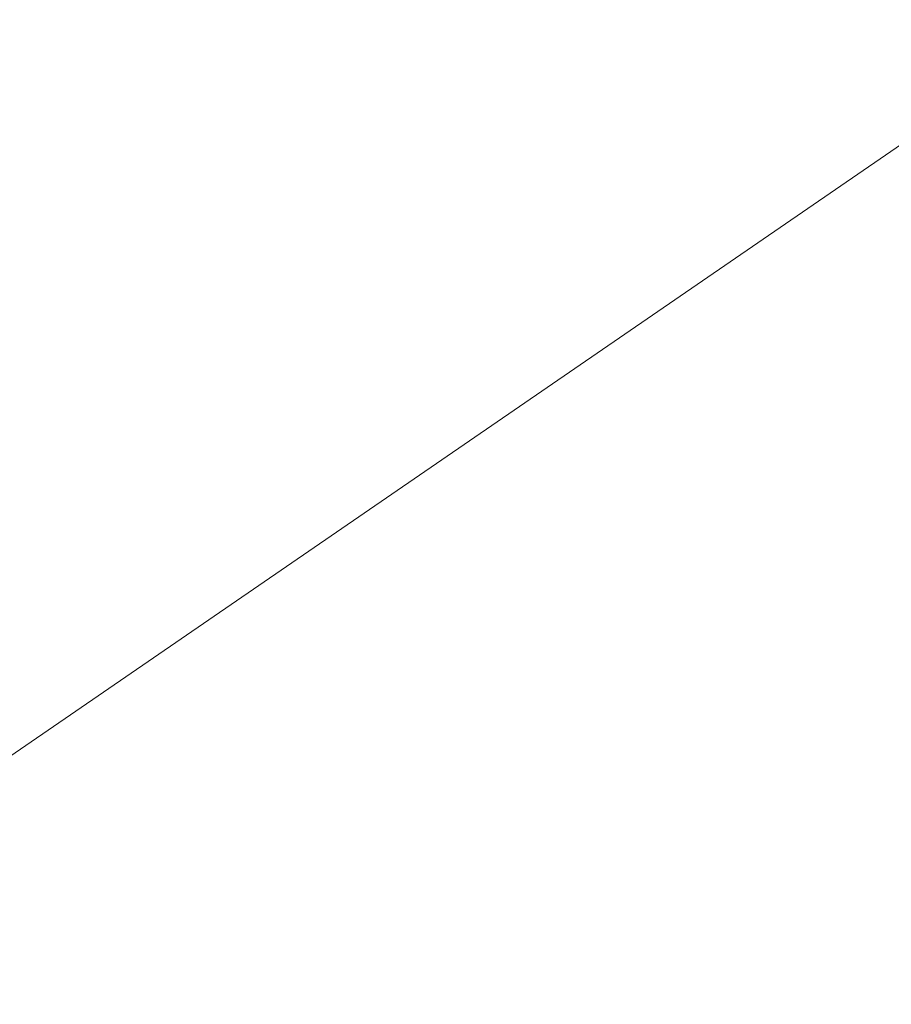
# Model space of a CAD drawing. Extents: x 140829 to 145054, y 448512 to 451778.
# Tile 35 of 152: x 141709 to 141901, y 449973 to 450190. Entities that reach past the tile are written whole.
import ezdxf
from ezdxf import colors
from ezdxf.entities.mleader import LeaderData, LeaderLine
from ezdxf.math import Vec2, Vec3

# ---------------------------------------------------------------- set-up
doc = ezdxf.new("R2010")
doc.units = 0
doc.header["$MEASUREMENT"] = 0
doc.layers.add('HMPAL', color=1, linetype='Continuous')
doc.styles.get("Standard").update_dxf_attribs({"font": 'arial.ttf'})

msp = doc.modelspace()

# ---------------------------------------------------------------- linework, layer by layer
at = {"color": 3, "lineweight": 0}
msp.add_line((140963.5, 449517.6), (144063.08, 451645.21), dxfattribs=at)

# ---------------------------------------------------------------- next in the draw order: leaders
at = {"layer": 'HMPAL', "lineweight": 0}
ml = msp.add_multileader_mtext('Standard', dxfattribs=at)
ml.set_content('BEGIN INSPECTIE', color=256)
ml.set_leader_properties()
ml.build(insert=Vec2(0, 0))
ml.multileader.update_dxf_attribs({"dogleg_length": 0.36, "arrow_head_size": 100})
ctx = ml.context
ctx.base_point, ctx.char_height, ctx.arrow_head_size, ctx.landing_gap_size, ctx.plane_origin, ctx.plane_x_axis, ctx.plane_y_axis = Vec3(141515.48, 450531.73), 50, 100, 0.09, Vec3(148901.03, 452787.08), Vec3(0.999937, -0.011216), Vec3(0.011216, 0.999937)
notes = []
notes.append((ctx, [(0, (1, 1, 0), (141515.12, 450531.73), (0.999937, -0.011216), 0.36, [(0, [(141129.78, 449425.51)], 0, [])])]))
ctx.mtext.insert, ctx.mtext.text_direction, ctx.mtext.rotation, ctx.mtext.flow_direction = Vec3(141515.85, 450556.72), Vec3(0.999937, -0.011216), 6.271969, 5
ctx.mtext.has_bg_fill, ctx.mtext.bg_color, ctx.mtext.bg_scale_factor, ctx.mtext.bg_transparency, ctx.mtext.use_window_bg_color = 1, -1027028792, 1.5, 0, 1
for ctx, leaders in notes:
    for number, flags, end, landing, length, lines in leaders:
        leader = LeaderData()
        leader.index, (leader.has_last_leader_line, leader.has_dogleg_vector, leader.attachment_direction) = number, flags
        leader.last_leader_point, leader.dogleg_vector, leader.dogleg_length = Vec3(end), Vec3(landing), length
        for number, points, colour, breaks in lines:
            line = LeaderLine()
            line.index, line.vertices, line.color, line.breaks = number, Vec3.list(points), colors.encode_raw_color(colour), breaks
            leader.lines.append(line)
        ctx.leaders.append(leader)

doc.saveas('drawing.dxf')
